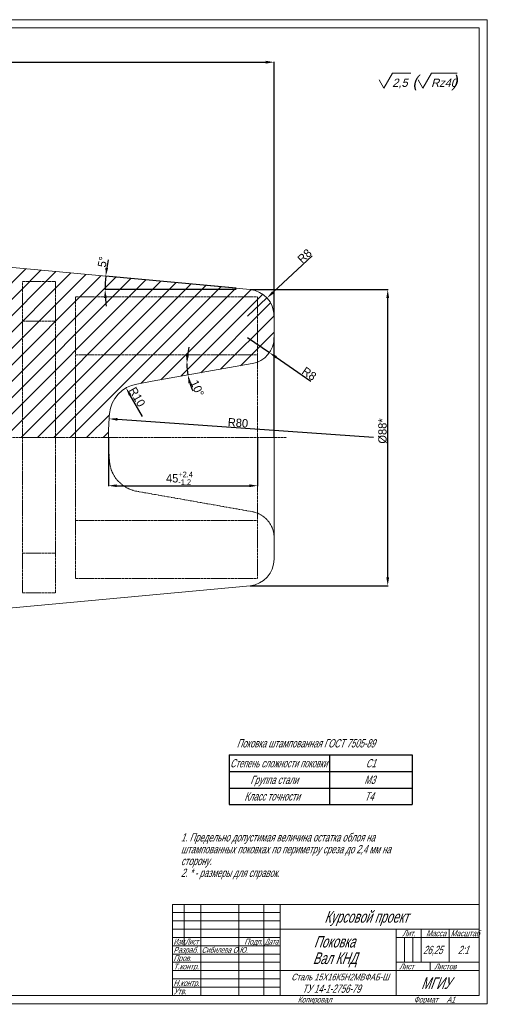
# Model space of a CAD drawing. Extents: x 0 to 841, y 0 to 594.
# Tile 2 of 2: x 559 to 841, y 0 to 594. Entities that reach past the tile are written whole.
import ezdxf

# ---------------------------------------------------------------- set-up
doc = ezdxf.new("R2010")
doc.units = 0
doc.header["$MEASUREMENT"] = 0
for name, pattern in [('CENTER', [2, 1.25, -0.25, 0.25, -0.25]), ('K5LT_BASIC', [0]), ('K5LT_THIN', [0])]:
    doc.linetypes.add(name, pattern=pattern)
doc.layers.add('LAYER0VIEW0', color=7, linetype='Continuous')
doc.styles.add('K5_TEXTSTYLE', font='win_eskd.shx', dxfattribs={"width": 0.7, "oblique": 15, "bigfont": 'b_eskd.shx'})
doc.styles.get("Standard").update_dxf_attribs({"font": 'T-FlexA.ttf'})
doc.dimstyles.get("Standard").update_dxf_attribs({"dimtxt": 5, "dimasz": 5, "dimexe": 0.18, "dimexo": 0, "dimgap": 0.6, "dimtad": 1, "dimdec": 4, "dimzin": 0, "dimdsep": 46, "dimtxsty": 'Standard', "dimcen": 0.09, "dimaunit": 1, "dimazin": 0, "dimtfac": 1, "dimtdec": 4, "dimtmove": 0, "dimatfit": 0, "dimfxl": 0, "dimtolj": 1, "dimtzin": 0, "dimarcsym": 0})

# ---------------------------------------------------------------- blocks, each defined once
blk = doc.blocks.new('*D14')
at = {"layer": 'Defpoints', "color": 0, "lineweight": 0}
for p in [(697.76, 431.06), (780.86, 431.06), (697.76, 252.35)]:
    blk.add_point(p, dxfattribs=at)
at = {"layer": 'LAYER0VIEW0', "color": 0, "lineweight": -2}
for p, q in [((697.76, 431.06), (781.04, 431.06)), ((780.86, 257.35), (780.86, 426.06)), ((697.76, 252.35), (781.04, 252.35))]:
    blk.add_line(p, q, dxfattribs=at)
at = {"layer": 'LAYER0VIEW0', "color": 0, "lineweight": 0}
for points in [[(780.03, 426.06), (781.69, 426.06), (780.86, 431.06)], [(780.03, 257.35), (781.69, 257.35), (780.86, 252.35)]]:
    blk.add_solid(points, dxfattribs=at)
at = {"layer": 'LAYER0VIEW0', "color": 0, "lineweight": 9, "insert": (777.76, 345.72), "char_height": 5, "attachment_point": 5, "rotation": 90}
blk.add_mtext('\\A1;%%c88*', dxfattribs=at)
blk = doc.blocks.new('*D15')
at = {"layer": 'Defpoints', "color": 0, "lineweight": 0}
for p in [(610.29, 433.77), (689.27, 431.06), (689.3, 431.84), (697.76, 431.06)]:
    blk.add_point(p, dxfattribs=at)
at = {"layer": 'LAYER0VIEW0', "color": 0, "lineweight": -2}
for p, q in [((689.3, 431.84), (610.45, 439.19)), ((689.27, 431.06), (610.07, 431.06))]:
    blk.add_line(p, q, dxfattribs=at)
for start, end in [(168.12844, 171.40262), (174.6768, 180), (183.27418, 186.54836)]:
    blk.add_arc((697.76, 431.06), 87.51, start, end, dxfattribs=at)
at = {"layer": 'LAYER0VIEW0', "color": 0, "lineweight": 0}
for points in [[(612.06, 444.04), (610.41, 444.24), (610.63, 439.17)], [(609.56, 426.03), (611.22, 426.08), (610.25, 431.06)]]:
    blk.add_solid(points, dxfattribs=at)
at = {"layer": 'LAYER0VIEW0', "color": 0, "lineweight": 9, "insert": (608.71, 447.79), "char_height": 5, "attachment_point": 5, "rotation": 79.35902}
blk.add_mtext('\\A1;5%%d', dxfattribs=at)
blk = doc.blocks.new('*D16')
at = {"layer": 'Defpoints', "color": 0, "lineweight": 0}
for p in [(712.27, 568.35), (89.68, 478.05), (712.27, 415.12)]:
    blk.add_point(p, dxfattribs=at)
at = {"layer": 'LAYER0VIEW0', "color": 0, "lineweight": -2}
for p, q in [((89.68, 478.05), (89.68, 568.53)), ((94.68, 568.35), (707.27, 568.35)), ((712.27, 415.12), (712.27, 568.53))]:
    blk.add_line(p, q, dxfattribs=at)
at = {"layer": 'LAYER0VIEW0', "color": 0, "lineweight": 0}
for points in [[(94.68, 569.19), (94.68, 567.52), (89.68, 568.35)], [(707.27, 569.19), (707.27, 567.52), (712.27, 568.35)]]:
    blk.add_solid(points, dxfattribs=at)
at = {"layer": 'LAYER0VIEW0', "color": 0, "lineweight": 9, "insert": (399.32, 572.84), "char_height": 5, "attachment_point": 5}
blk.add_mtext('\\A1;311{\\H3.33\\S+3.3^ -1.7;}', dxfattribs=at)
blk = doc.blocks.new('*D17')
at = {"layer": 'Defpoints', "color": 0, "lineweight": 0}
for p in [(612.68, 353.09), (772.27, 341.7)]:
    blk.add_point(p, dxfattribs=at)
at = {"layer": 'LAYER0VIEW0', "color": 0, "lineweight": -2}
blk.add_line((772.27, 341.7), (617.67, 352.73), dxfattribs=at)
at = {"layer": 'LAYER0VIEW0', "color": 0, "lineweight": 0}
blk.add_solid([(617.73, 353.56), (617.61, 351.9), (612.68, 353.09)], dxfattribs=at)
at = {"layer": 'LAYER0VIEW0', "color": 0, "lineweight": 9, "insert": (690.45, 350.65), "char_height": 5, "attachment_point": 5, "rotation": 355.91961}
blk.add_mtext('\\A1;R80', dxfattribs=at)
blk = doc.blocks.new('*D18')
at = {"layer": 'Defpoints', "color": 0, "lineweight": 0}
for p in [(622.87, 371.72), (632.85, 354.39)]:
    blk.add_point(p, dxfattribs=at)
at = {"layer": 'LAYER0VIEW0', "color": 0, "lineweight": -2}
blk.add_line((632.85, 354.39), (625.36, 367.39), dxfattribs=at)
at = {"layer": 'LAYER0VIEW0', "color": 0, "lineweight": 0}
blk.add_solid([(626.08, 367.8), (624.64, 366.97), (622.87, 371.72)], dxfattribs=at)
at = {"layer": 'LAYER0VIEW0', "color": 0, "lineweight": 9, "insert": (629.57, 366.3), "char_height": 5, "attachment_point": 5, "rotation": 299.94508}
blk.add_mtext('\\A1;R10', dxfattribs=at)
blk = doc.blocks.new('*D19')
at = {"layer": 'Defpoints', "color": 0, "lineweight": 0}
for p in [(647.02, 386.37), (662.03, 386.37), (659.67, 384.08), (638.74, 375.74), (662.59, 379.94)]:
    blk.add_point(p, dxfattribs=at)
at = {"layer": 'LAYER0VIEW0', "color": 0, "lineweight": -2}
for start, end in [(165.46498, 172.73249), (180, 190), (197.26751, 204.53502)]:
    blk.add_arc((699.05, 386.37), 39.45, start, end, dxfattribs=at)
at = {"layer": 'LAYER0VIEW0', "color": 0, "lineweight": 0}
for points in [[(660.75, 391.31), (659.09, 391.41), (659.61, 386.37)], [(660.57, 374.47), (662.19, 374.86), (660.21, 379.52)]]:
    blk.add_solid(points, dxfattribs=at)
at = {"layer": 'LAYER0VIEW0', "color": 0, "lineweight": 9, "insert": (665.89, 371.49), "char_height": 5, "attachment_point": 5, "rotation": 294.17127}
blk.add_mtext('\\A1;10%%d', dxfattribs=at)
blk = doc.blocks.new('*D20')
at = {"layer": 'Defpoints', "color": 0, "lineweight": 0}
for p in [(612.27, 341.7), (702.27, 341.7), (702.27, 312.69)]:
    blk.add_point(p, dxfattribs=at)
at = {"layer": 'LAYER0VIEW0', "color": 0, "lineweight": -2}
for p, q in [((612.27, 341.7), (612.27, 312.51)), ((702.27, 341.7), (702.27, 312.51)), ((617.27, 312.69), (697.27, 312.69))]:
    blk.add_line(p, q, dxfattribs=at)
at = {"layer": 'LAYER0VIEW0', "color": 0, "lineweight": 0}
for points in [[(617.27, 313.52), (617.27, 311.86), (612.27, 312.69)], [(697.27, 313.52), (697.27, 311.86), (702.27, 312.69)]]:
    blk.add_solid(points, dxfattribs=at)
at = {"layer": 'LAYER0VIEW0', "color": 0, "lineweight": 9, "insert": (655.12, 317.17), "char_height": 5, "attachment_point": 5}
blk.add_mtext('\\A1;45{\\H3.33\\S+2.4^ -1.2;}', dxfattribs=at)
blk = doc.blocks.new('*D25')
at = {"layer": 'Defpoints', "color": 0, "lineweight": 0}
for p in [(707.98, 426.03), (696.27, 415.12)]:
    blk.add_point(p, dxfattribs=at)
at = {"layer": 'LAYER0VIEW0', "color": 0, "lineweight": -2}
for p, q in [((711.64, 429.43), (735.31, 451.46)), ((696.27, 415.12), (707.98, 426.03))]:
    blk.add_line(p, q, dxfattribs=at)
at = {"layer": 'LAYER0VIEW0', "color": 0, "lineweight": 0}
blk.add_solid([(711.08, 430.04), (712.21, 428.82), (707.98, 426.03)], dxfattribs=at)
at = {"layer": 'LAYER0VIEW0', "color": 0, "lineweight": 9, "insert": (730.67, 451.37), "char_height": 5, "attachment_point": 5, "rotation": 42.94847}
blk.add_mtext('\\A1;R8', dxfattribs=at)
blk = doc.blocks.new('*D26')
at = {"layer": 'Defpoints', "color": 0, "lineweight": 0}
for p in [(696.27, 402.13), (709.45, 393.06)]:
    blk.add_point(p, dxfattribs=at)
at = {"layer": 'LAYER0VIEW0', "color": 0, "lineweight": -2}
for p, q in [((696.27, 402.13), (709.45, 393.06)), ((713.57, 390.22), (734.54, 375.78))]:
    blk.add_line(p, q, dxfattribs=at)
at = {"layer": 'LAYER0VIEW0', "color": 0, "lineweight": 0}
blk.add_solid([(714.04, 390.91), (713.1, 389.53), (709.45, 393.06)], dxfattribs=at)
at = {"layer": 'LAYER0VIEW0', "color": 0, "lineweight": 9, "insert": (733.45, 380.29), "char_height": 5, "attachment_point": 5, "rotation": 325.45161}
blk.add_mtext('\\A1;R8', dxfattribs=at)
blk = doc.blocks.new('*U28')
at = {"layer": 'LAYER0VIEW0', "color": 5, "linetype": 'K5LT_BASIC'}
for p, q in [((0, 0), (110.5, 0)), ((0, 0), (0, -30)), ((110.5, 0), (110.5, -30)), ((0, -10), (110.5, -10)), ((0, -30), (110.5, -30))]:
    blk.add_line(p, q, dxfattribs=at)
at = {"layer": 'LAYER0VIEW0', "color": 7, "linetype": 'K5LT_THIN'}
for p, q in [((60.5, 0), (60.5, -30)), ((0, -20), (110.5, -20))]:
    blk.add_line(p, q, dxfattribs=at)
at = {"layer": 'LAYER0VIEW0', "color": 7, "style": 'K5_TEXTSTYLE', "oblique": 20}
for s, width, p in [('Степень сложности поковки', 0.563557, (0.5, -7.53)), ('С1', 0.7, (82.43, -7.53)), ('Группа стали', 0.7, (12.69, -17.53)), ('М3', 0.7, (81.51, -17.53)), ('Класс точности', 0.7, (9.12, -27.53)), ('Т4', 0.7, (81.7, -27.53))]:
    blk.add_text(s, height=5, dxfattribs=dict(at, width=width)).set_placement(p)
blk = doc.blocks.new('*D30')
at = {"layer": 'LAYER0VIEW0', "color": 7, "style": 'K5_TEXTSTYLE', "oblique": 20, "width": 0.7}
for s, p in [('1. Предельно допустимая величина остатка облоя на', (0, 0)), ('штампованных поковках по периметру среза до 2,4 мм на', (0, -7.14)), ('сторону.', (0, -14.27)), ('2. * - размеры для справок.', (0, -21.41))]:
    blk.add_text(s, height=5, dxfattribs=at).set_placement(p)

msp = doc.modelspace()

# ---------------------------------------------------------------- hatches: boundary and pattern name
at = {"layer": 'LAYER0VIEW0', "lineweight": 9}
h = msp.add_hatch(dxfattribs=at)
h.set_pattern_fill('МЕТАЛЛ', color=4, style=0, pattern_type=0)
h.set_pattern_definition([(45, (0, 0), (-4.94975, 4.94975), [])])
edge = h.paths.add_edge_path()
edge.add_line((522.4797, 447.38744), (519.72483, 443.18469))
edge.add_line((519.72483, 443.18469), (517.5111, 439.09446))
edge.add_line((517.5111, 439.09446), (515.79546, 435.10144))
edge.add_line((515.79546, 435.10144), (514.54186, 431.18853))
edge.add_line((514.54186, 431.18853), (513.72198, 427.33701))
edge.add_line((513.72198, 427.33701), (513.31568, 423.52686))
edge.add_line((513.31568, 423.52686), (513.29815, 420.02736))
edge.add_line((513.29815, 420.02736), (513.60272, 417.8908))
edge.add_line((513.60272, 417.8908), (514.36135, 415.4283))
edge.add_line((514.36135, 415.4283), (515.71826, 412.37192))
edge.add_line((515.71826, 412.37192), (518.20765, 407.57961))
edge.add_line((518.20765, 407.57961), (520.17244, 403.13781))
edge.add_line((520.17244, 403.13781), (520.83491, 400.57896))
edge.add_line((520.83491, 400.57896), (520.97839, 398.45997))
edge.add_line((520.97839, 398.45997), (520.951, 398.0043))
edge.add_line((520.951, 398.0043), (520.59499, 396.1303))
edge.add_line((520.59499, 396.1303), (519.78232, 394.00878))
edge.add_line((519.78232, 394.00878), (518.36406, 391.41824))
edge.add_line((518.36406, 391.41824), (515.8304, 387.50824))
edge.add_line((515.8304, 387.50824), (513.33065, 383.07853))
edge.add_line((513.33065, 383.07853), (512.5519, 380.78099))
edge.add_line((512.5519, 380.78099), (512.32749, 379.3195))
edge.add_line((512.32749, 379.3195), (512.37752, 377.33381))
edge.add_line((512.37752, 377.33381), (512.83548, 375.03569))
edge.add_line((512.83548, 375.03569), (513.80908, 372.16855))
edge.add_line((513.80908, 372.16855), (515.68115, 367.68977))
edge.add_line((515.68115, 367.68977), (517.20791, 363.23528))
edge.add_line((517.20791, 363.23528), (517.59188, 360.75567))
edge.add_line((517.59188, 360.75567), (517.6018, 359.68108))
edge.add_line((517.6018, 359.68108), (517.27325, 356.10537))
edge.add_line((517.27325, 356.10537), (516.54161, 352.52236))
edge.add_line((516.54161, 352.52236), (515.3933, 348.91075))
edge.add_line((515.3933, 348.91075), (513.80548, 345.25076))
edge.add_line((513.80548, 345.25076), (511.85584, 341.70334))
edge.add_line((511.85584, 341.70334), (612.27302, 341.70334))
edge.add_arc((772.27302, 341.70334), 160, 534.80069125, 540, ccw=False)
edge.add_arc((632.84905, 354.39022), 20, 460, 534.80069125, ccw=False)
edge.add_line((629.37608, 374.08637), (638.74109, 375.73768))
edge.add_line((638.74109, 375.73768), (699.05139, 386.37201))
edge.add_arc((696.27302, 402.12893), 16, 280, 360)
edge.add_line((712.27302, 402.12893), (712.27302, 415.12485))
edge.add_arc((696.27302, 415.12485), 16, 0, 84.6768023)
edge.add_line((697.7574, 431.05584), (522.4797, 447.38744))

# ---------------------------------------------------------------- linework, layer by layer
at = {"linetype": 'Continuous', "lineweight": 9}
for p, q in [((778.59792, 552.65052), (783.79407, 561.65052)), ((802.06805, 552.65052), (807.2642, 561.65052)), ((775.71117, 557.65052), (778.59792, 552.65052)), ((799.1813, 557.65052), (802.06805, 552.65052))]:
    msp.add_line(p, q, dxfattribs=at)
at = {"lineweight": 9}
for p, q in [((783.79407, 561.65052), (794.83085, 561.65052)), ((807.2642, 561.65052), (822.8092, 561.65052))]:
    msp.add_line(p, q, dxfattribs=at)
at = {"layer": 'LAYER0VIEW0', "color": 7, "lineweight": 13}
for p, q in [((0, 594), (841, 594)), ((841, 594), (841, 0)), ((651, 55), (716, 55)), ((651, 50), (716, 50)), ((651, 45), (716, 45)), ((790.96458, 25), (790.96458, 40)), ((795.9823, 25), (795.9823, 40)), ((651, 30), (716, 30)), ((651, 25), (716, 25)), ((651, 20), (716, 20)), ((651, 15), (716, 15)), ((651, 10), (716, 10)), ((841, 0), (0, 0))]:
    msp.add_line(p, q, dxfattribs=at)
at = {"layer": 'LAYER0VIEW0', "color": 5, "lineweight": 13}
for p, q in [((20, 589), (836, 589)), ((836, 589), (836, 5)), ((651, 60), (836, 60)), ((651, 5), (651, 60)), ((658, 35), (658, 60)), ((668, 5), (668, 60)), ((691, 5), (691, 60)), ((706, 5), (706, 60)), ((716, 5), (716, 60)), ((716, 45), (836, 45)), ((786, 5), (786, 45)), ((801, 25), (801, 45)), ((818, 25), (818, 45)), ((651, 40), (716, 40)), ((786, 40), (801, 40)), ((801, 40), (836, 40)), ((651, 35), (716, 35)), ((786, 25), (836, 25)), ((806.575, 20), (806.575, 25)), ((716, 20), (786, 20)), ((786, 20), (836, 20)), ((836, 5), (20, 5))]:
    msp.add_line(p, q, dxfattribs=at)
at = {"layer": 'LAYER0VIEW0', "color": 5, "lineweight": 20}
for p, q in [((359.68181, 462.55623), (697.7574, 431.05584)), ((712.27302, 402.12893), (712.27302, 415.12485)), ((699.05139, 386.37201), (638.74109, 375.73768)), ((638.74109, 375.73768), (629.37608, 374.08637)), ((712.27302, 341.70334), (712.27302, 268.28183)), ((359.68181, 220.85045), (697.7574, 252.35084))]:
    msp.add_line(p, q, dxfattribs=at)
at = {"layer": 'LAYER0VIEW0', "color": 1, "linetype": 'CENTER', "lineweight": 9}
for p, q in [((560.27302, 411.97304), (560.27302, 435.97304)), ((560.27302, 435.97304), (580.27302, 435.97304)), ((580.27302, 435.97304), (580.27302, 342.24274)), ((592.27302, 366.70334), (592.27302, 426.70334)), ((592.27302, 426.70334), (702.27302, 426.70334)), ((702.27302, 426.70334), (702.27302, 341.70334)), ((560.27302, 341.97304), (560.27302, 411.97304)), ((560.27302, 411.97304), (580.27302, 411.97304)), ((592.27302, 391.70334), (702.27302, 391.70334)), ((592.27302, 341.70334), (592.27302, 366.70334)), ((82.26042, 341.70334), (719.78219, 341.70334)), ((560.27302, 341.97304), (560.27302, 271.97304)), ((580.27302, 247.97304), (580.27302, 341.70334)), ((592.27302, 341.70334), (592.27302, 316.70334)), ((702.27302, 256.70334), (702.27302, 341.70334)), ((592.27302, 316.70334), (592.27302, 256.70334)), ((699.05139, 297.03467), (629.37608, 309.32031)), ((592.27302, 291.70334), (702.27302, 291.70334)), ((560.27302, 271.97304), (560.27302, 247.97304)), ((560.27302, 271.97304), (580.27302, 271.97304)), ((592.27302, 256.70334), (702.27302, 256.70334)), ((560.27302, 247.97304), (580.27302, 247.97304))]:
    msp.add_line(p, q, dxfattribs=at)
at = {"layer": 'LAYER0VIEW0', "color": 5}
msp.add_line((712.27302, 341.70334), (712.27302, 402.12893), dxfattribs=at)
at = {"layer": 'LAYER0VIEW0', "color": 5, "lineweight": 20}
for centre, radius, start, end in [((696.27302, 415.12485), 16, 0, 84.6768023), ((696.27302, 402.12893), 16, 280, 0), ((632.84905, 354.39022), 20, 100, 174.80069125), ((772.27302, 341.70334), 160, 174.80069125, 180), ((696.27302, 268.28183), 16, 275.3231977, 0)]:
    msp.add_arc(centre, radius, start, end, dxfattribs=at)
at = {"layer": 'LAYER0VIEW0', "color": 1, "linetype": 'CENTER', "lineweight": 9}
for centre, radius, start, end in [((772.27302, 341.70334), 160, 180, 185.19930875), ((632.84905, 329.01646), 20, 185.19930875, 260), ((696.27302, 281.27775), 16, 0, 80)]:
    msp.add_arc(centre, radius, start, end, dxfattribs=at)

# ---------------------------------------------------------------- block references
at = {"layer": 'LAYER0VIEW0', "lineweight": 9}
for name, p in [('*U28', (685.1963, 150.20058)), ('*D30', (656, 97.94202))]:
    msp.add_blockref(name, p, dxfattribs=at)

# ---------------------------------------------------------------- texts
at = {"layer": 'LAYER0VIEW0', "color": 7, "lineweight": 9, "oblique": 15}
for s, height, p in [('(        )', 7, (795.80549, 553.43298)), ('2,5', 5, (783.59615, 553.43298)), ('Rz40', 5, (807.06628, 553.43298))]:
    msp.add_text(s, height=height, dxfattribs=at).set_placement(p)
at = {"layer": 'LAYER0VIEW0', "color": 7, "lineweight": 9, "style": 'K5_TEXTSTYLE', "oblique": 20}
for s, height, width, p in [('Поковка штампованная ГОСТ 7505-89', 5, 0.7, (689.69836, 154.70264)), ('Курсовой проект', 7, 0.7, (742.62094, 48.95335)), ('Лит.', 3.5, 0.7, (789.66354, 40.74771)), ('Масса', 3.5, 0.7, (804.03542, 40.74771)), ('Масштаб', 3.5, 0.7, (818.88958, 40.74771)), ('Изм.', 3.5, 0.596189, (651.5, 35.72667)), ('Лист', 3.5, 0.625309, (658.51117, 35.72667)), ('Подп.', 3.5, 0.7, (694.26667, 35.74771)), ('Дата', 3.5, 0.625308, (706.51117, 35.72667)), ('Поковка', 7, 0.7, (736.23438, 33.95335)), ('Разраб.', 3.5, 0.7, (651.5, 30.74771)), ('Сибилeва О.Ю.', 3.5, 0.654212, (668.5, 30.72667)), ('Вал КНД', 7, 0.7, (735.58615, 23.95335)), ('26,25', 5, 0.7, (802.19427, 29.96668)), ('2:1', 5, 0.7, (823.2, 29.96668)), ('Т.контр.', 3.5, 0.7, (651.5, 20.74771)), ('Пров.', 3.5, 0.7, (651.5, 25.74771)), ('Лист', 3.5, 0.7, (787.78021, 20.74771)), ('Листов', 3.5, 0.7, (808.91562, 20.74771)), ('Сталь 15Х16К5Н2МВФАБ-Ш', 4, 0.696057, (722.58126, 14.11848)), ('Н.контр.', 3.5, 0.7, (651.5, 10.74771)), ('МГИУ', 7, 0.7, (801.04979, 8.95335)), ('Утв.', 3.5, 0.7, (651.5, 5.74771)), (' ТУ 14-1-2756-79', 5, 0.7, (727.88542, 6.59991)), ('Копировал', 3.5, 0.7, (726.5, 0.74771)), ('Формат', 3.5, 0.7, (796.5, 0.74771))]:
    msp.add_text(s, height=height, dxfattribs=dict(at, width=width)).set_placement(p)
at = {"layer": 'LAYER0VIEW0', "color": 7, "style": 'K5_TEXTSTYLE', "oblique": 20, "width": 0.7}
msp.add_text('A1', height=3.5, dxfattribs=at).set_placement((816.5, 0.72667))

# ---------------------------------------------------------------- dimensions: what is measured, and where the dimension line sits
at = {"layer": 'LAYER0VIEW0', "color": 3, "lineweight": 9}
for base, p1, p2, text, picture, middle in [((712.27302, 568.35415), (89.68181, 478.04774), (712.27302, 415.12485), '311{\\H3.33\\S+3.3^ -1.7;}', '*D16', (399.32307, 568.35415)), ((702.27302, 312.68901), (612.27302, 341.70334), (702.27302, 341.70334), '45{\\H3.33\\S+2.4^ -1.2;}', '*D20', (655.12053, 312.68901))]:
    dim = msp.add_linear_dim(base=base, p1=p1, p2=p2, text=text, dimstyle='Standard', dxfattribs=at)
    dim.commit()
    dim.dimension.update_dxf_attribs({"geometry": picture, "text_midpoint": middle, "dimtype": 160})
for center, mpoint, text, picture, middle in [((696.27302, 415.12485), (707.98448, 426.02629), 'R8', '*D25', (732.77722, 449.10424)), ((696.27302, 402.12893), (709.45138, 393.0553), 'R8', '*D26', (731.69323, 377.74123)), ((632.84905, 354.39022), (622.86566, 371.7203), 'R10', '*D18', (626.88143, 364.74936)), ((772.27302, 341.70334), (612.67858, 353.0883), 'R80', '*D17', (690.22995, 347.55603))]:
    dim = msp.add_radius_dim(center=center, mpoint=mpoint, text=text, dimstyle='Standard', dxfattribs=at)
    dim.commit()
    dim.dimension.update_dxf_attribs({"geometry": picture, "text_midpoint": middle, "dimtype": 164})
dim = msp.add_angular_dim_3p(base=(610.29105, 433.76546), center=(697.7574, 431.05584), p1=(689.26536, 431.05584), p2=(689.30199, 431.84368), text='5%%d', dimstyle='Standard', dxfattribs=at)
dim.commit()
dim.dimension.update_dxf_attribs({"geometry": '*D15', "text_midpoint": (611.75393, 447.21463), "dimtype": 165})
dim = msp.add_linear_dim(base=(780.85933, 431.05584), p1=(697.7574, 252.35084), p2=(697.7574, 431.05584), angle=90, text='%%c88*', dimstyle='Standard', dxfattribs=at)
dim.commit()
dim.dimension.update_dxf_attribs({"geometry": '*D14', "text_midpoint": (780.85933, 345.71945), "dimtype": 160})
dim = msp.add_angular_dim_2l(base=(659.67255, 384.07845), line1=((638.74109, 375.73768), (662.5925, 379.94332)), line2=((662.03006, 386.37201), (647.01965, 386.37201)), text='10%%d', dimstyle='Standard', dxfattribs=at)
dim.commit()
dim.dimension.update_dxf_attribs({"geometry": '*D19', "text_midpoint": (663.06418, 370.22041), "dimtype": 162})

doc.saveas('drawing.dxf')
